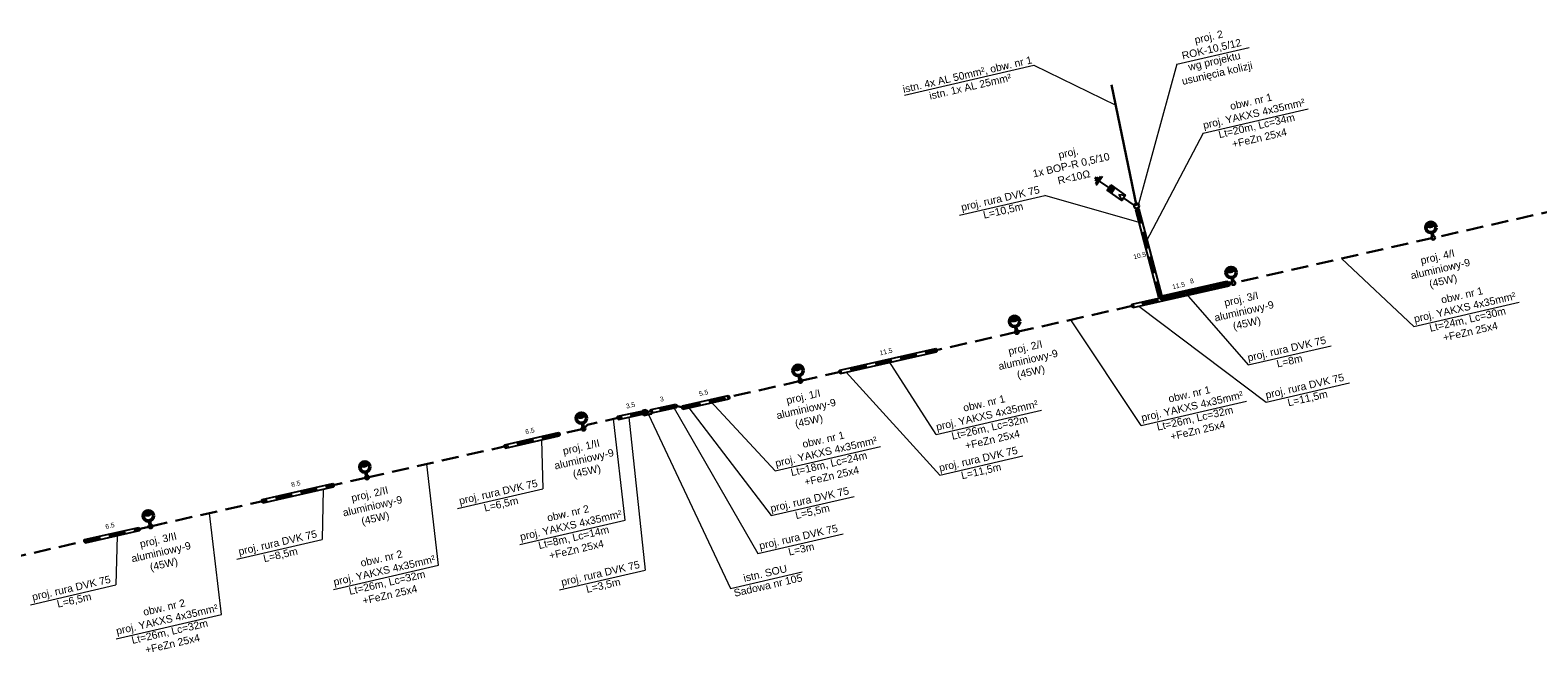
# Model space of a CAD drawing. Header units: metres. Extents: x 7524757 to 7525444, y 5642962 to 5643144.
# Tile 2 of 4: x 7524922 to 7525099, y 5643000 to 5643073. Entities that reach past the tile are written whole.
import ezdxf

# ---------------------------------------------------------------- set-up
doc = ezdxf.new("R2010")
doc.units = ezdxf.units.M
doc.linetypes.add('JIS_02_2.0', pattern=[3, 2, -1])
doc.layers.add('E Oświetlenie drogowe', color=1, linetype='Continuous', lineweight=50)
doc.layers.add('el proj. osprzęt', color=1, linetype='Continuous', lineweight=25)
for name, color, linetype, true_color in [('el istn. linia napowietrzna', 7, 'Continuous', 0x000000), ('el istn. słup', 7, 'Continuous', 0x000000), ('el istn. złącze', 7, 'Continuous', 0x000000), ('el opis', 7, 'Continuous', 0x000000)]:
    doc.layers.add(name, color=color, linetype=linetype, true_color=true_color)
for name, color, linetype in [('el proj. lampa', 1, 'Continuous'), ('el proj. linia kablowa', 1, 'Continuous'), ('el proj. rura', 1, 'Continuous'), ('el proj. słup', 1, 'Continuous')]:
    doc.layers.add(name, color=color, linetype=linetype)
doc.styles.add('ARIAL', font='arial.ttf')
doc.styles.get("Standard").update_dxf_attribs({"font": 'arial.ttf'})
doc.dimstyles.get("Standard").update_dxf_attribs({"dimtxt": 0.18, "dimasz": 0.18, "dimexe": 0.18, "dimexo": 0.0625, "dimgap": 0.09, "dimtad": 0, "dimtih": 1, "dimtoh": 1, "dimdec": 4, "dimzin": 0, "dimdsep": 46, "dimtxsty": 'Standard', "dimcen": 0.09, "dimadec": 0, "dimazin": 0, "dimtfac": 1, "dimtdec": 4, "dimtofl": 0, "dimtmove": 0, "dimatfit": 3, "dimfxl": 0, "dimtolj": 1, "dimtzin": 0, "dimarcsym": 0})

# ---------------------------------------------------------------- blocks, each defined once
blk = doc.blocks.new('lampa')
at = {"layer": 'E Oświetlenie drogowe', "linetype": 'Continuous'}
h = blk.add_hatch(color=0, dxfattribs=at)
h.dxf.hatch_style = 1
h.paths.add_polyline_path([(7455720.69, 5643159.35, 0.138759), (7455720.78, 5643159.99, 0.494664), (7455719.44, 5643158.65, 0.333046)])
at = {"layer": 'E Oświetlenie drogowe', "color": 0, "linetype": 'Continuous'}
blk.add_line((7455718.75, 5643160.67), (7455718.13, 5643161.28), dxfattribs=at)
blk.add_circle((7455719.6, 5643159.83), 1.2, dxfattribs=at)
blk.add_arc((7455720.63, 5643158.81), 1.2, 82.5157, 187.7954, dxfattribs=at)
blk = doc.blocks.new('*D27948')
at = {"color": 0, "insert": (7483805.96, 5621927.55), "char_height": 1, "attachment_point": 5}
blk.add_mtext('\\A1;6.5', dxfattribs=at)
blk = doc.blocks.new('_None')
blk = doc.blocks.new('*D27913')
at = {"color": 0, "insert": (7483807.73, 5621927.55), "char_height": 1, "attachment_point": 5}
blk.add_mtext('\\A1;8.5', dxfattribs=at)
blk = doc.blocks.new('*D27869')
at = {"color": 0, "insert": (7483805.94, 5621927.56), "char_height": 1, "attachment_point": 5}
blk.add_mtext('\\A1;6.5', dxfattribs=at)
blk = doc.blocks.new('*D27829')
at = {"color": 0, "insert": (7483802.95, 5621927.53), "char_height": 1, "attachment_point": 5}
blk.add_mtext('\\A1;3.5', dxfattribs=at)
blk = doc.blocks.new('*D27772')
at = {"color": 0, "insert": (7483800.04, 5621928), "char_height": 1, "attachment_point": 5}
blk.add_mtext('\\A1;3', dxfattribs=at)
blk = doc.blocks.new('*D28774')
at = {"color": 0, "insert": (7483795.04, 5621935.68), "char_height": 1, "attachment_point": 5}
blk.add_mtext('\\A1;10.5', dxfattribs=at)
blk = doc.blocks.new('odgromniki')
at = {"layer": 'el proj. osprzęt'}
for p, q in [((-864.93, 208.6), (-861.76, 207.67)), ((-860.36, 207.26), (-861.53, 208.46)), ((-858.47, 207.56), (-858.91, 205.98)), ((-858.03, 207.43), (-858.47, 205.85)), ((-860.36, 207.26), (-861.99, 206.88)), ((-857.66, 207.32), (-858.11, 205.74)), ((-857.42, 206.39), (-854.59, 205.58)), ((-855, 204.22), (-854.19, 206.94)), ((-854.52, 204.37), (-853.85, 206.55)), ((-853.95, 204.79), (-853.61, 205.9)), ((-853.49, 204.95), (-853.32, 205.51))]:
    blk.add_line(p, q, dxfattribs=at)
blk.add_lwpolyline([(-857.65, 205.6), (-861.99, 206.88), (-861.53, 208.46), (-857.19, 207.18)], close=True, dxfattribs=at)
blk = doc.blocks.new('*D29026')
at = {"color": 0, "insert": (7483810.31, 5621927.54), "char_height": 1, "attachment_point": 5}
blk.add_mtext('\\A1;11.5', dxfattribs=at)
blk = doc.blocks.new('*D29061')
at = {"color": 0, "insert": (7483807.14, 5621927.57), "char_height": 1, "attachment_point": 5}
blk.add_mtext('\\A1;8', dxfattribs=at)
blk = doc.blocks.new('*D29106')
at = {"color": 0, "insert": (7483804.94, 5621927.56), "char_height": 1, "attachment_point": 5}
blk.add_mtext('\\A1;5.5', dxfattribs=at)
blk = doc.blocks.new('*U27947')
at = {"color": 1}
for points in [[(7483800.15913, 5621925.21505), (7483811.74715, 5621925.16345)], [(7483800.16225, 5621925.91452), (7483811.75027, 5621925.86293)]]:
    blk.add_lwpolyline(points, dxfattribs=at)
for centre in [(7483800.16069, 5621925.56479), (7483811.7487, 5621925.51319)]:
    blk.add_ellipse(centre, major_axis=(0.00156, 0.34974), ratio=0.466062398, start_param=-3.141592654, end_param=3.141592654, dxfattribs=at)
at = {"color": 18, "true_color": 0x000000}
dim = blk.add_aligned_dim(p1=(7483800.160691, 5621925.564787), p2=(7483811.748704, 5621925.513189), distance=2.016007, dimstyle='Standard', override={"dimscale": 1, "dimtxt": 1, "dimtih": 1, "dimtoh": 1, "dimlfac": 0.56, "dimrnd": 0.1, "dimzin": 8, "dimblk1": 'None', "dimblk2": 'None', "dimsah": 1, "dimse1": 1, "dimse2": 1, "dimsd1": 1, "dimsd2": 1, "dimlwd": 0}, dxfattribs=at)
dim.commit()
dim.dimension.update_dxf_attribs({"geometry": '*D27948', "text_midpoint": (7483805.963674, 5621927.554975)})
blk = doc.blocks.new('*U27912')
at = {"color": 1}
for points in [[(7483800.15913, 5621925.21505), (7483815.28393, 5621925.1477)], [(7483800.16225, 5621925.91452), (7483815.28704, 5621925.84718)]]:
    blk.add_lwpolyline(points, dxfattribs=at)
for centre in [(7483800.16069, 5621925.56479), (7483815.28548, 5621925.49744)]:
    blk.add_ellipse(centre, major_axis=(0.00156, 0.34974), ratio=0.466062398, start_param=-3.141592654, end_param=3.141592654, dxfattribs=at)
at = {"color": 18, "true_color": 0x000000}
dim = blk.add_aligned_dim(p1=(7483800.16069, 5621925.56479), p2=(7483815.28548, 5621925.49744), distance=2.01601, dimstyle='Standard', override={"dimscale": 1, "dimtxt": 1, "dimtih": 1, "dimtoh": 1, "dimlfac": 0.56, "dimrnd": 0.1, "dimzin": 8, "dimblk1": 'None', "dimblk2": 'None', "dimsah": 1, "dimse1": 1, "dimse2": 1, "dimsd1": 1, "dimsd2": 1, "dimlwd": 0}, dxfattribs=at)
dim.commit()
dim.dimension.update_dxf_attribs({"geometry": '*D27913', "text_midpoint": (7483807.73206, 5621927.5471)})
blk = doc.blocks.new('*U27868')
at = {"color": 1}
for points in [[(7483800.15913, 5621925.21505), (7483811.70887, 5621925.16362)], [(7483800.16225, 5621925.91452), (7483811.71198, 5621925.8631)]]:
    blk.add_lwpolyline(points, dxfattribs=at)
for centre in [(7483800.16069, 5621925.56479), (7483811.71042, 5621925.51336)]:
    blk.add_ellipse(centre, major_axis=(0.00156, 0.34974), ratio=0.466062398, start_param=-3.141592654, end_param=3.141592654, dxfattribs=at)
at = {"color": 18, "true_color": 0x000000}
dim = blk.add_aligned_dim(p1=(7483800.16069, 5621925.56479), p2=(7483811.71042, 5621925.51336), distance=2.01601, dimstyle='Standard', override={"dimscale": 1, "dimtxt": 1, "dimtih": 1, "dimtoh": 1, "dimlfac": 0.56, "dimrnd": 0.1, "dimzin": 8, "dimblk1": 'None', "dimblk2": 'None', "dimsah": 1, "dimse1": 1, "dimse2": 1, "dimsd1": 1, "dimsd2": 1, "dimlwd": 0}, dxfattribs=at)
dim.commit()
dim.dimension.update_dxf_attribs({"geometry": '*D27869', "text_midpoint": (7483805.94453, 5621927.55506)})
blk = doc.blocks.new('*U27828')
at = {"color": 1}
for points in [[(7483799.82859, 5621925.21824), (7483805.99255, 5621925.11052)], [(7483799.84081, 5621925.91761), (7483806.00478, 5621925.80989)]]:
    blk.add_lwpolyline(points, dxfattribs=at)
for centre in [(7483799.8347, 5621925.56792), (7483805.99866, 5621925.4602)]:
    blk.add_ellipse(centre, major_axis=(0.00611, 0.34969), ratio=0.466062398, start_param=-3.141592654, end_param=3.141592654, dxfattribs=at)
at = {"color": 18, "true_color": 0x000000}
dim = blk.add_aligned_dim(p1=(7483799.8347, 5621925.56792), p2=(7483805.99866, 5621925.4602), distance=2.01601, dimstyle='Standard', override={"dimscale": 1, "dimtxt": 1, "dimtih": 1, "dimtoh": 1, "dimlfac": 0.56, "dimrnd": 0.1, "dimzin": 8, "dimblk1": 'None', "dimblk2": 'None', "dimsah": 1, "dimse1": 1, "dimse2": 1, "dimsd1": 1, "dimsd2": 1, "dimlwd": 0}, dxfattribs=at)
dim.commit()
dim.dimension.update_dxf_attribs({"geometry": '*D27829', "text_midpoint": (7483802.9519, 5621927.52976)})
blk = doc.blocks.new('*U27771')
at = {"color": 1}
for points in [[(7483797.36028, 5621926.39536), (7483802.63216, 5621926.27236)], [(7483797.34396, 5621925.69607), (7483802.61585, 5621925.57307)]]:
    blk.add_lwpolyline(points, dxfattribs=at)
for centre in [(7483797.35212, 5621926.04571), (7483802.624, 5621925.92271)]:
    blk.add_ellipse(centre, major_axis=(0.00816, 0.34965), ratio=0.466062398, start_param=-3.141592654, end_param=3.141592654, dxfattribs=at)
at = {"color": 18, "true_color": 0x000000}
dim = blk.add_aligned_dim(p1=(7483797.35212, 5621926.04571), p2=(7483802.624, 5621925.92271), distance=2.01601, dimstyle='Standard', override={"dimscale": 1, "dimtxt": 1, "dimtih": 1, "dimtoh": 1, "dimlfac": 0.56, "dimrnd": 0.1, "dimzin": 8, "dimblk1": 'None', "dimblk2": 'None', "dimsah": 1, "dimse1": 1, "dimse2": 1, "dimsd1": 1, "dimsd2": 1, "dimlwd": 0}, dxfattribs=at)
dim.commit()
dim.dimension.update_dxf_attribs({"geometry": '*D27772', "text_midpoint": (7483800.03508, 5621927.99967)})
blk = doc.blocks.new('*U28773')
at = {"color": 1}
for points in [[(7483796.99378, 5621926.32047), (7483796.41638, 5621945.14058)], [(7483797.69294, 5621926.34192), (7483797.11553, 5621945.16203)]]:
    blk.add_lwpolyline(points, dxfattribs=at)
for centre in [(7483796.76596, 5621945.1513), (7483797.34336, 5621926.3312)]:
    blk.add_ellipse(centre, major_axis=(-0.34958, -0.01073), ratio=0.466062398, start_param=-3.141592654, end_param=3.141592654, dxfattribs=at)
at = {"color": 18, "true_color": 0x000000}
dim = blk.add_aligned_dim(p1=(7483797.34336, 5621926.3312), p2=(7483796.76596, 5621945.1513), distance=2.01601, dimstyle='Standard', override={"dimscale": 1, "dimtxt": 1, "dimtih": 1, "dimtoh": 1, "dimlfac": 0.56, "dimrnd": 0.1, "dimzin": 8, "dimblk1": 'None', "dimblk2": 'None', "dimsah": 1, "dimse1": 1, "dimse2": 1, "dimsd1": 1, "dimsd2": 1, "dimlwd": 0}, dxfattribs=at)
dim.commit()
dim.dimension.update_dxf_attribs({"geometry": '*D28774', "text_midpoint": (7483795.0396, 5621935.67943)})
blk = doc.blocks.new('*U29025')
at = {"color": 1}
for points in [[(7483799.99616, 5621925.21572), (7483820.59495, 5621925.12565)], [(7483799.99922, 5621925.91519), (7483820.59801, 5621925.82512)]]:
    blk.add_lwpolyline(points, dxfattribs=at)
for centre in [(7483799.99769, 5621925.56545), (7483820.59647, 5621925.47539)]:
    blk.add_ellipse(centre, major_axis=(0.00153, 0.34974), ratio=0.466062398, start_param=-3.141592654, end_param=3.141592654, dxfattribs=at)
at = {"color": 18, "true_color": 0x000000}
dim = blk.add_aligned_dim(p1=(7483799.99769, 5621925.56545), p2=(7483820.59647, 5621925.47539), distance=2.01601, dimstyle='Standard', override={"dimscale": 1, "dimtxt": 1, "dimtih": 1, "dimtoh": 1, "dimlfac": 0.56, "dimrnd": 0.1, "dimzin": 8, "dimblk1": 'None', "dimblk2": 'None', "dimsah": 1, "dimse1": 1, "dimse2": 1, "dimsd1": 1, "dimsd2": 1, "dimlwd": 0}, dxfattribs=at)
dim.commit()
dim.dimension.update_dxf_attribs({"geometry": '*D29026', "text_midpoint": (7483810.3059, 5621927.53641)})
blk = doc.blocks.new('*U29060')
at = {"color": 1}
for points in [[(7483799.99712, 5621925.21571), (7483814.2834, 5621925.19239)], [(7483799.99826, 5621925.91519), (7483814.28454, 5621925.89187)]]:
    blk.add_lwpolyline(points, dxfattribs=at)
for centre in [(7483799.99769, 5621925.56545), (7483814.28396, 5621925.54213)]:
    blk.add_ellipse(centre, major_axis=(0.00057, 0.34974), ratio=0.466062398, start_param=-3.141592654, end_param=3.141592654, dxfattribs=at)
at = {"color": 18, "true_color": 0x000000}
dim = blk.add_aligned_dim(p1=(7483799.99769, 5621925.56545), p2=(7483814.28396, 5621925.54213), distance=2.01601, dimstyle='Standard', override={"dimscale": 1, "dimtxt": 1, "dimtih": 1, "dimtoh": 1, "dimlfac": 0.56, "dimrnd": 0.1, "dimzin": 8, "dimblk1": 'None', "dimblk2": 'None', "dimsah": 1, "dimse1": 1, "dimse2": 1, "dimsd1": 1, "dimsd2": 1, "dimlwd": 0}, dxfattribs=at)
dim.commit()
dim.dimension.update_dxf_attribs({"geometry": '*D29061', "text_midpoint": (7483807.14412, 5621927.56979)})
blk = doc.blocks.new('*U29105')
at = {"color": 1}
for points in [[(7483799.99616, 5621925.21572), (7483809.85478, 5621925.17261)], [(7483799.99922, 5621925.91519), (7483809.85784, 5621925.87208)]]:
    blk.add_lwpolyline(points, dxfattribs=at)
for centre in [(7483799.99769, 5621925.56545), (7483809.85631, 5621925.52235)]:
    blk.add_ellipse(centre, major_axis=(0.00153, 0.34974), ratio=0.466062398, start_param=-3.141592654, end_param=3.141592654, dxfattribs=at)
at = {"color": 18, "true_color": 0x000000}
dim = blk.add_aligned_dim(p1=(7483799.99769, 5621925.56545), p2=(7483809.85631, 5621925.52235), distance=2.01601, dimstyle='Standard', override={"dimscale": 1, "dimtxt": 1, "dimtih": 1, "dimtoh": 1, "dimlfac": 0.56, "dimrnd": 0.1, "dimzin": 8, "dimblk1": 'None', "dimblk2": 'None', "dimsah": 1, "dimse1": 1, "dimse2": 1, "dimsd1": 1, "dimsd2": 1, "dimlwd": 0}, dxfattribs=at)
dim.commit()
dim.dimension.update_dxf_attribs({"geometry": '*D29106', "text_midpoint": (7483804.93581, 5621927.55989)})

msp = doc.modelspace()

# ---------------------------------------------------------------- linework, layer by layer
at = {"layer": 'el istn. linia napowietrzna', "lineweight": 30}
msp.add_lwpolyline([(7525051.55, 5643052.4), (7525048.6, 5643066.57)], dxfattribs=at)
at = {"layer": 'el istn. słup', "lineweight": 30}
msp.add_circle((7525051.55, 5643052.4), 0.298, dxfattribs=at)
at = {"layer": 'el istn. złącze', "linetype": 'Continuous', "lineweight": 30}
for points in [[(7524994.15, 5643027.94), (7524994.03, 5643028.52), (7524993.72, 5643028.46), (7524993.84, 5643027.87), (7524994.15, 5643027.94)], [(7524994.15, 5643027.94), (7524994.74, 5643028.06), (7524994.68, 5643028.37), (7524994.09, 5643028.25), (7524994.15, 5643027.94)]]:
    msp.add_lwpolyline(points, dxfattribs=at)
at = {"layer": 'el opis', "lineweight": 18}
for p, q in [((7525056.28, 5643068.99), (7525064.72, 5643070.94)), ((7525024.34, 5643065.36), (7525039.52, 5643068.87)), ((7525039.52, 5643068.87), (7525049.1, 5643064.2)), ((7525056.28, 5643068.99), (7525051.79, 5643052.59)), ((7525059.33, 5643060.94), (7525071.66, 5643063.79)), ((7525059.33, 5643060.94), (7525052.65, 5643048.23)), ((7525051.86, 5643050.47), (7525040.81, 5643053.64)), ((7525084.03, 5643038.27), (7525075.56, 5643046.24)), ((7525057.37, 5643042.11), (7525064.63, 5643033.79)), ((7525051.81, 5643040.67), (7525066.74, 5643029.42)), ((7525084.03, 5643038.27), (7525096.37, 5643041.12)), ((7525052.09, 5643026.7), (7525043.86, 5643039.07)), ((7525028.05, 5643025.63), (7525022.54, 5643034.26)), ((7525017.53, 5643032.93), (7525028.5, 5643020.89)), ((7524994.37, 5643027.98), (7525003.96, 5643007.6)), ((7524997.36, 5643028.74), (7525007.16, 5643011.69)), ((7524999.1, 5643028.77), (7525008.75, 5643016.15)), ((7525009.21, 5643021.38), (7525001.64, 5643029.54)), ((7525028.05, 5643025.63), (7525040.39, 5643028.48)), ((7525052.09, 5643026.7), (7525064.42, 5643029.54)), ((7524991.65, 5643015.6), (7524990.26, 5643027.47)), ((7524992.06, 5643027.66), (7524993.96, 5643009.75)), ((7524981.84, 5643025.01), (7524982, 5643019.27)), ((7525009.21, 5643021.38), (7525021.54, 5643024.22)), ((7524969.78, 5643010.32), (7524968.4, 5643022.18)), ((7524956.27, 5643019.24), (7524956.15, 5643013.34)), ((7524944.33, 5643004.57), (7524942.94, 5643016.43)), ((7524979.31, 5643012.76), (7524991.65, 5643015.6)), ((7524932.12, 5643013.79, -0.01), (7524931.98, 5643008.02)), ((7524957.45, 5643007.47), (7524969.78, 5643010.32)), ((7524932, 5643001.72), (7524944.33, 5643004.57))]:
    msp.add_line(p, q, dxfattribs=at)
for points in [[(7525030.81, 5643051.33), (7525040.81, 5643053.64)], [(7525064.63, 5643033.79), (7525074.36, 5643036.03)], [(7525066.74, 5643029.42), (7525076.47, 5643031.67)], [(7525028.5, 5643020.89), (7525038.23, 5643023.13)], [(7524972, 5643016.96), (7524982, 5643019.27)], [(7525008.75, 5643016.15), (7525018.48, 5643018.39)], [(7525007.16, 5643011.69), (7525017.16, 5643014)], [(7524946.15, 5643011.03), (7524956.15, 5643013.34)], [(7524983.96, 5643007.44), (7524993.96, 5643009.75)], [(7525003.96, 5643007.6), (7525012.38, 5643009.54)], [(7524921.98, 5643005.71), (7524931.98, 5643008.02)]]:
    msp.add_lwpolyline(points, dxfattribs=at)
at = {"layer": 'el proj. linia kablowa', "color": 1, "linetype": 'JIS_02_2.0', "lineweight": 30}
for points in [[(7525109.7, 5643053.95), (7525086.29, 5643048.66)], [(7525062.88, 5643043.37), (7525062.45, 5643043.47), (7525054.38, 5643041.63), (7525051.55, 5643052.4)], [(7525086.29, 5643048.66), (7525062.88, 5643043.37)], [(7525062.88, 5643043.37), (7525037.52, 5643037.64)], [(7525037.52, 5643037.64), (7525012.16, 5643031.91)], [(7525012.16, 5643031.91), (7524998.38, 5643028.8), (7524997.6, 5643028.99), (7524994.71, 5643028.39), (7524994.6, 5643028.35)], [(7524994.19, 5643028.27), (7524994.18, 5643028.31), (7524991.29, 5643027.7), (7524987.21, 5643026.77), (7524986.76, 5643026.32)], [(7524986.76, 5643026.32), (7524961.4, 5643020.6)], [(7524961.4, 5643020.6), (7524936.04, 5643014.88)], [(7524936.04, 5643014.88), (7524910.68, 5643009.15)]]:
    msp.add_lwpolyline(points, dxfattribs=at)
at = {"layer": 'el proj. słup', "color": 1, "lineweight": 30}
for centre in [(7525086.29, 5643048.66), (7525062.88, 5643043.37), (7525037.52, 5643037.64), (7525012.16, 5643031.91), (7524986.76, 5643026.32), (7524961.4, 5643020.6), (7524936.04, 5643014.88)]:
    msp.add_circle(centre, 0.225, dxfattribs=at)

# ---------------------------------------------------------------- block references
at = {"layer": 'el proj. lampa', "color": 1, "xscale": 0.4999999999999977, "yscale": 0.4999999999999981, "zscale": 0.4999999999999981, "rotation": 146.7097165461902}
for p in [(12189917.53, 5955458.15), (12189894.12, 5955452.87), (12189868.76, 5955447.14), (12189843.4, 5955441.41), (12189818.01, 5955435.82), (12189792.64, 5955430.1), (12189767.28, 5955424.37)]:
    msp.add_blockref('lampa', p, dxfattribs=at)
at = {"layer": 'el proj. osprzęt', "xscale": 0.4599450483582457, "yscale": 0.4599450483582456, "zscale": 0.4599450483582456, "rotation": 161.6731085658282}
msp.add_blockref('odgromniki', (7524703.79, 5643268.67), dxfattribs=at)
at = {"layer": 'el proj. rura', "xscale": 0.5600000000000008, "yscale": 0.5599999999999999, "zscale": 0.5599999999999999, "rotation": 12.97246809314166}
for name, p in [('*U28773', (4147822.96, 1634322.25)), ('*U29025', (4147818.16, 1634321.26)), ('*U29060', (4147821.45, 1634322.18)), ('*U29025', (4147783.88, 1634313.52)), ('*U29105', (4147765.45, 1634309.36)), ('*U27828', (4147757.97, 1634308.17)), ('*U27771', (4147763.28, 1634309.01)), ('*U27868', (4147744.55, 1634304.78)), ('*U27912', (4147716.15, 1634298.37)), ('*U27947', (4147695.34, 1634293.68))]:
    msp.add_blockref(name, p, dxfattribs=at)

# ---------------------------------------------------------------- texts
at = {"layer": 'el opis', "char_height": 0.8726, "attachment_point": 1, "rotation": 13, "style": 'ARIAL'}
for s, insert, width in [('\\pxqc;proj. 2\\PROK-10,5/12\\Pwg projektu usunięcia kolizji', (7525055.45, 5643071.59), 9.1342), ('\\pxqc;proj. \\P1x BOP-R 0,5/10\\PR<10Ω', (7525038.7, 5643057.94), 9.7573), ('\\pxqc;proj. rura DVK 75\\PL=10,5m', (7525030.74, 5643052.61, -0.54), 9.7428), ('\\pxqc;proj. 4/I\\Paluminiowy-9\\P(45W)', (7525082.23, 5643045.85), 9.1687), ('\\pxqc;proj. 3/I\\Paluminiowy-9\\P(45W)', (7525059.24, 5643040.9), 9.1687), ('\\pxqc;proj. rura DVK 75\\PL=8m', (7525064.29, 5643035, -0.54), 9.7428), ('\\pxqc;proj. 2/I\\Paluminiowy-9\\P(45W)', (7525033.94, 5643035.21), 9.1687), ('\\pxqc;proj. rura DVK 75\\PL=11,5m', (7525066.4, 5643030.64, -0.54), 9.7428), ('\\pxqc;proj. 1/I\\Paluminiowy-9\\P(45W)', (7525007.94, 5643029.46), 9.1687), ('\\pxqc;proj. 1/II\\Paluminiowy-9\\P(45W)', (7524981.92, 5643023.57), 9.1687), ('\\pxqc;proj. rura DVK 75\\PL=11,5m', (7525028.16, 5643022.1, -0.54), 9.7428), ('\\pxqc;proj. 2/II\\Paluminiowy-9\\P(45W)', (7524957.14, 5643018.07), 9.1687), ('\\pxqc;proj. rura DVK 75\\PL=6,5m', (7524971.93, 5643018.24, -0.54), 9.7428), ('\\pxqc;proj. rura DVK 75\\PL=5,5m', (7525008.4, 5643017.36, -0.54), 9.7428), ('\\pxqc;proj. 3/II\\Paluminiowy-9\\P(45W)', (7524932.37, 5643012.69), 9.1687), ('\\pxqc;proj. rura DVK 75\\PL=8,5m', (7524946.08, 5643012.31, -0.54), 9.7428), ('\\pxqc;proj. rura DVK 75\\PL=3m', (7525007.09, 5643012.97, -0.54), 9.7428), ('\\pxqc;proj. rura DVK 75\\PL=3,5m', (7524983.89, 5643008.72, -0.54), 9.7428), ('\\pxqc;istn. SOU \\PSadowa nr 105', (7525003.31, 5643008.75, -0.54), 9.5114), ('\\pxqc;proj. rura DVK 75\\PL=6,5m', (7524921.91, 5643006.99, -0.54), 9.7428)]:
    msp.add_mtext(s, dxfattribs=dict(at, insert=insert, width=width))
at = {"layer": 'el opis', "char_height": 0.8726, "attachment_point": 1, "rotation": 13}
for s, insert, width in [('\\pxqc;istn. 4x AL 50mm², obw. nr 1\\Pistn. 1x AL 25mm²', (7525023.59, 5643066.36), 16.5009), ('\\pxqc;obw. nr 1\\Pproj. YAKXS 4x35mm² \\PLt=20m, Lc=34m\\P+FeZn 25x4', (7525053.45, 5643062.41), 23.41), ('\\pxqc;obw. nr 1\\Pproj. YAKXS 4x35mm² \\PLt=24m, Lc=30m\\P+FeZn 25x4', (7525078.16, 5643039.74), 23.41), ('\\pxqc;obw. nr 1\\Pproj. YAKXS 4x35mm² \\PLt=26m, Lc=32m\\P+FeZn 25x4', (7525022.18, 5643027.09), 23.41), ('\\pxqc;obw. nr 1\\Pproj. YAKXS 4x35mm² \\PLt=26m, Lc=32m\\P+FeZn 25x4', (7525046.22, 5643028.16), 23.41), ('\\pxqc;obw. nr 1\\Pproj. YAKXS 4x35mm² \\PLt=18m, Lc=24m\\P+FeZn 25x4', (7525003.34, 5643022.84), 23.41), ('\\pxqc;obw. nr 2\\Pproj. YAKXS 4x35mm² \\PLt=8m, Lc=14m\\P+FeZn 25x4', (7524973.44, 5643014.22), 23.41), ('\\pxqc;obw. nr 2\\Pproj. YAKXS 4x35mm² \\PLt=26m, Lc=32m\\P+FeZn 25x4', (7524951.58, 5643008.93), 23.41), ('\\pxqc;obw. nr 2\\Pproj. YAKXS 4x35mm² \\PLt=26m, Lc=32m\\P+FeZn 25x4', (7524926.12, 5643003.19), 23.41)]:
    msp.add_mtext(s, dxfattribs=dict(at, insert=insert, width=width))

doc.saveas('drawing.dxf')
